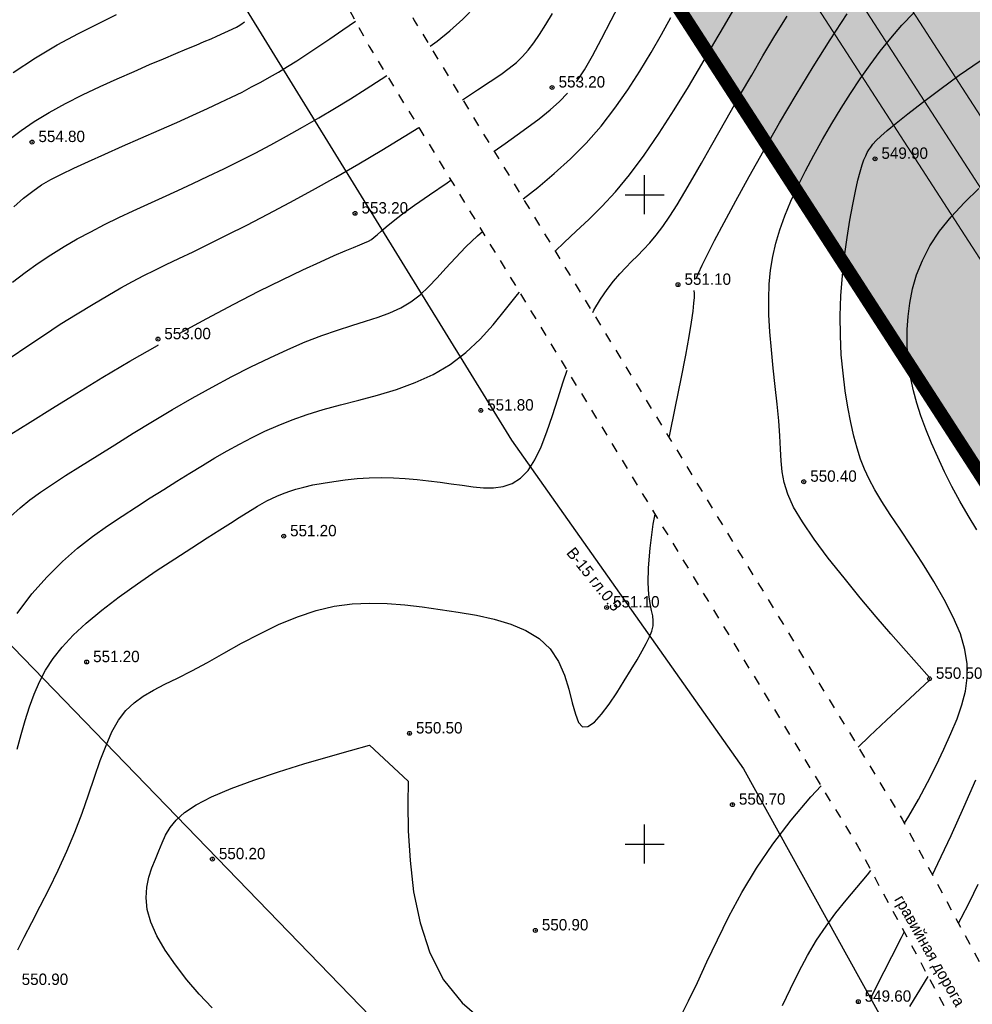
# Model space of a CAD drawing. Extents: x 0 to 370488, y 0 to 4202825.
# Tile 56 of 256: x 360052 to 360125, y 4200638 to 4200713. Entities that reach past the tile are written whole.
import ezdxf

# ---------------------------------------------------------------- set-up
doc = ezdxf.new("R2010")
doc.units = 0
doc.header["$LTSCALE"] = 0.5
doc.header["$MEASUREMENT"] = 0
doc.header["$PDMODE"] = 32
doc.header["$PDSIZE"] = 0.3
for name, pattern in [('CONTI', [0]), ('GOST2.303 6', [12, 8, -1.5, 1, -1.5]), ('STRIH_1', [3, 2, -1]), ('Д_ТРОТ_ТРУБА', [3, 1.5, -1.5]), ('ДОРОГИ_СТРОЯЩ', [9, 8, -1])]:
    doc.linetypes.add(name, pattern=pattern)
for name, color, linetype in [('(004) Точки рельефа', 7, 'Continuous'), ('(014) Водопровод', 5, 'ИК_Водопровод -------в--------'), ('(025) Дорога', 7, 'Continuous'), ('GORIZDEFAULT', 32, 'CONTI'), ('PI_TTDEFAULT', 5, 'CONTI'), ('SETKR', 2, 'CONTI'), ('Штрих Стекло', 7, 'Continuous')]:
    doc.layers.add(name, color=color, linetype=linetype)
doc.layers.add('(032) Горизонтали утолщенные', color=32, linetype='Continuous', lineweight=30)
doc.layers.add('.', color=7, linetype='Continuous', lineweight=15)
doc.styles.add('BM-431', font='txt')
doc.styles.add('D-431', font='txt')
doc.styles.get("Standard").update_dxf_attribs({"font": 'isocpeur.ttf'})
doc.linetypes.add('ИК_Водопровод -------в--------', pattern='A,9,-0.6,["В",Standard,S=1.2,R=0,X=0,Y=-0.6],-1.2', length=10.8)

# ---------------------------------------------------------------- blocks, each defined once
blk = doc.blocks.new('BL_333')
at = {"color": 0}
for p, q in [((0, -1.5), (0, 1.5)), ((-1.5, 0), (1.5, 0))]:
    blk.add_line(p, q, dxfattribs=at)

msp = doc.modelspace()

# ---------------------------------------------------------------- hatches: boundary and pattern name
at = {"layer": '.', "ltscale": 0.149071}
h = msp.add_hatch(color=256, dxfattribs=at)
h.dxf.hatch_style = 1
h.set_gradient(color1=(51, 204, 0), color2=(51, 204, 0), tint=1)
edge = h.paths.add_edge_path()
edge.add_line((361134.955, 4200608.327), (360514.494, 4200266.411))
edge.add_arc((360509.185, 4200276.045), 11, 226.16627, 298.85775, ccw=False)
edge.add_line((360501.567, 4200268.11), (360238.667, 4200520.519))
edge.add_line((360238.667, 4200520.519), (360063.771, 4200791.021))
edge.add_line((360063.771, 4200791.021), (360055.869, 4200786.666))
edge.add_line((360055.869, 4200786.666), (360231.678, 4200514.752))
edge.add_line((360231.678, 4200514.752), (360505.949, 4200251.426))
edge.add_line((360505.949, 4200251.426), (361159.312, 4200611.473))
edge.add_line((361159.312, 4200611.473), (360747.942, 4201168.046))
edge.add_line((360747.942, 4201168.046), (360739.99, 4201163.663))
edge.add_line((360739.99, 4201163.663), (361138.492, 4200624.499))
edge.add_arc((361129.646, 4200617.961), 11, -61.14225, 36.46852, ccw=False)
h.paths.add_polyline_path([(360635.673, 4200691.995), (360780.102, 4200429.905), (360509.032, 4200280.542), (360483.33, 4200328.786), (360556.369, 4200368.228), (360581.78, 4200320.574), (360586.689, 4200323.322), (360558.05, 4200375.292), (360464.998, 4200324.014), (360283.729, 4200498.05)], flags=16)
edge = h.paths.add_edge_path(flags=17)
edge.add_line((361133.667, 4200620.933), (360949.42, 4200870.214))
edge.add_arc((360945.4, 4200867.242), 5, 36.46852, 118.85775)
edge.add_line((360942.986, 4200871.621), (360648.845, 4200709.53))
edge.add_arc((360651.259, 4200705.151), 5, 118.85775, 208.85775)
edge.add_line((360646.88, 4200702.738), (360795.17, 4200433.642))
edge.add_arc((360799.549, 4200436.055), 5, 208.85775, 298.85775)
edge.add_line((360801.962, 4200431.676), (361132.059, 4200613.582))
edge.add_arc((361129.646, 4200617.961), 5, 298.85775, 396.46852)
h.paths.add_polyline_path([(360656.693, 4200703.578), (360944.264, 4200862.049), (361123.713, 4200619.259), (360801.122, 4200441.489)], flags=16)
edge = h.paths.add_edge_path(flags=17)
edge.add_line((360789.915, 4200430.746), (360641.624, 4200699.842))
edge.add_arc((360637.246, 4200697.429), 5, 28.86341, 118.85775)
edge.add_line((360634.832, 4200701.808), (360274.624, 4200503.308))
edge.add_arc((360277.037, 4200498.929), 5, 118.85775, 226.16627)
edge.add_line((360273.574, 4200495.323), (360505.722, 4200272.438))
edge.add_arc((360509.185, 4200276.045), 5, 226.16627, 298.85775)
edge.add_line((360511.598, 4200271.666), (360519.249, 4200275.882))
edge.add_line((360519.249, 4200275.882), (360514.899, 4200283.761))
edge.add_line((360514.899, 4200283.761), (360520.166, 4200286.663))
edge.add_line((360520.166, 4200286.663), (360524.504, 4200278.777))
edge.add_line((360524.504, 4200278.777), (360787.949, 4200423.954))
edge.add_arc((360785.536, 4200428.333), 5, 298.85775, 388.85775)
edge = h.paths.add_edge_path()
edge.add_arc((360385.769, 4200927.93), 5, 28.85775, 118.85775)
edge.add_line((360383.356, 4200932.309), (360379.852, 4200930.379))
edge.add_line((360379.852, 4200930.379), (360528.625, 4200660.407))
edge.add_line((360528.625, 4200660.407), (360265.595, 4200515.46))
edge.add_line((360265.595, 4200515.46), (360250.316, 4200530.13))
edge.add_line((360250.316, 4200530.13), (360093.542, 4200772.602))
edge.add_line((360093.542, 4200772.602), (360090.338, 4200770.837))
edge.add_arc((360092.751, 4200766.458), 5, 118.85775, 212.88524)
edge.add_line((360088.552, 4200763.743), (360240.685, 4200528.449))
edge.add_line((360240.685, 4200528.449), (360243.327, 4200524.363))
edge.add_line((360243.327, 4200524.363), (360261.485, 4200506.929))
edge.add_arc((360264.948, 4200510.536), 5, 226.16627, 298.85775)
edge.add_line((360267.361, 4200506.157), (360536.472, 4200654.455))
edge.add_arc((360534.059, 4200658.834), 5, 298.85915, 388.85698)
edge.add_line((360538.438, 4200661.247), (360390.148, 4200930.343))
edge = h.paths.add_edge_path()
edge.add_arc((360751.558, 4201129.505), 5, 36.46939, 118.85775)
edge.add_line((360749.145, 4201133.884), (360745.026, 4201131.614))
edge.add_line((360745.026, 4201131.614), (360929.872, 4200881.521))
edge.add_line((360929.872, 4200881.521), (360645.109, 4200724.598))
edge.add_line((360645.109, 4200724.598), (360496.336, 4200994.569))
edge.add_line((360496.336, 4200994.569), (360492.833, 4200992.639))
edge.add_arc((360495.246, 4200988.26), 5, 118.85775, 208.85855)
edge.add_line((360490.867, 4200985.847), (360639.157, 4200716.751))
edge.add_arc((360643.536, 4200719.164), 5, 208.85775, 298.85137)
edge.add_line((360645.949, 4200714.785), (360938.218, 4200875.845))
edge.add_arc((360935.805, 4200880.224), 5, 298.85775, 396.46852)
edge.add_line((360939.826, 4200883.196), (360755.579, 4201132.477))
at = {"layer": 'Штрих Стекло', "linetype": 'Continuous'}
h = msp.add_hatch(color=5, dxfattribs=at)
h.dxf.hatch_style = 1
h.set_gradient(color1=(173, 173, 173), color2=(166, 166, 166), one_color=1, tint=0.65)
edge = h.paths.add_edge_path()
edge.add_line((360067.205, 4200806.615), (360049.645, 4200796.938))
edge.add_arc((360052.059, 4200792.559), 5, 32.88524, 118.85775, ccw=False)
edge.add_line((360056.257, 4200795.274), (360060.259, 4200789.085))
edge.add_line((360060.259, 4200789.085), (360069.039, 4200793.924))
edge.add_line((360069.039, 4200793.924), (360065.267, 4200799.758))
edge.add_arc((360069.63, 4200802.227), 5.014, 118.92591, 209.50369, ccw=False)
edge = h.paths.add_edge_path()
edge.add_line((360236.317, 4200517.23), (360498.797, 4200265.225))
edge.add_arc((360509.185, 4200276.045), 15, 226.16627, 298.85775)
edge.add_line((360516.425, 4200262.908), (361136.886, 4200604.824))
edge.add_arc((361129.646, 4200617.961), 15, 298.85775, 396.46852)
edge.add_line((361141.709, 4200626.877), (360736.189, 4201168.806))
edge.add_arc((360740.21, 4201171.777), 5, 118.85775, 216.46852, ccw=False)
edge.add_line((360737.797, 4201176.157), (360731.547, 4201172.713))
edge.add_line((360731.547, 4201172.713), (361139.296, 4200625.094))
edge.add_arc((361129.646, 4200617.961), 12, -61.14225, 36.46852, ccw=False)
edge.add_line((361135.438, 4200607.451), (360507.891, 4200266.197))
edge.add_line((360507.891, 4200266.197), (360237.512, 4200520.465))
edge.add_line((360237.512, 4200520.465), (360062.893, 4200790.537))
edge.add_line((360062.893, 4200790.537), (360060.259, 4200789.085))
edge.add_line((360060.259, 4200789.085), (360234.992, 4200518.836))
edge.add_arc((360242.55, 4200523.723), 9, 212.88524, 226.16627)
edge = h.paths.add_edge_path(flags=16)
edge.add_line((360274.624, 4200503.308), (360634.832, 4200701.808))
edge.add_arc((360637.246, 4200697.429), 5, 28.85775, 118.85775, ccw=False)
edge.add_line((360641.625, 4200699.842), (360789.915, 4200430.746))
edge.add_arc((360785.536, 4200428.333), 5, -61.14225, 28.85775, ccw=False)
edge.add_line((360787.949, 4200423.954), (360511.598, 4200271.666))
edge.add_arc((360509.185, 4200276.045), 5, 226.82384, 298.85775, ccw=False)
edge.add_line((360505.764, 4200272.399), (360273.569, 4200495.328))
edge.add_arc((360277.037, 4200498.929), 5, 118.85775, 226.07521, ccw=False)
h.paths.add_polyline_path([(360274.624, 4200503.308), (360631.329, 4200699.877), (360780.102, 4200429.905), (360509.832, 4200280.969)], flags=0)
edge = h.paths.add_edge_path(flags=16)
edge.add_line((360648.845, 4200709.53), (360942.986, 4200871.621))
edge.add_arc((360945.4, 4200867.242), 5, 36.46852, 118.85775, ccw=False)
edge.add_line((360949.42, 4200870.214), (361133.667, 4200620.933))
edge.add_arc((361129.646, 4200617.961), 5, -61.14225, 36.46852, ccw=False)
edge.add_line((361132.059, 4200613.582), (360801.962, 4200431.676))
edge.add_arc((360799.549, 4200436.055), 5, 208.85775, 298.85775, ccw=False)
edge.add_line((360795.17, 4200433.642), (360646.88, 4200702.738))
edge.add_arc((360651.259, 4200705.151), 5, 118.85775, 208.85775, ccw=False)
h.paths.add_polyline_path([(360652.349, 4200711.46), (360938.867, 4200869.351), (361123.713, 4200619.259), (360801.122, 4200441.489)], flags=0)
edge = h.paths.add_edge_path(flags=17)
edge.add_line((361139.296, 4200625.094), (360731.547, 4201172.713))
edge.add_line((360731.547, 4201172.713), (360723.659, 4201168.366))
edge.add_arc((360726.073, 4201163.987), 5, 36.46852, 118.85775, ccw=False)
edge.add_line((360730.093, 4201166.959), (360939.826, 4200883.196))
edge.add_arc((360935.805, 4200880.224), 5, -61.14225, 36.46852, ccw=False)
edge.add_line((360938.218, 4200875.845), (360645.95, 4200714.785))
edge.add_arc((360643.536, 4200719.164), 5, 208.85775, 298.85775, ccw=False)
edge.add_line((360639.157, 4200716.751), (360490.867, 4200985.847))
edge.add_arc((360495.246, 4200988.26), 5, 118.85775, 208.85775, ccw=False)
edge.add_line((360492.833, 4200992.639), (360478.82, 4200984.917))
edge.add_arc((360481.233, 4200980.538), 5, 28.85775, 118.85775, ccw=False)
edge.add_line((360485.612, 4200982.951), (360633.903, 4200713.855))
edge.add_arc((360629.523, 4200711.442), 5, -61.14225, 28.85552, ccw=False)
edge.add_line((360631.937, 4200707.063), (360550.485, 4200662.177))
edge.add_arc((360548.072, 4200666.557), 5, 208.85775, 298.85775, ccw=False)
edge.add_line((360543.693, 4200664.143), (360395.403, 4200933.239))
edge.add_arc((360399.782, 4200935.652), 5, 118.85775, 208.85775, ccw=False)
edge.add_line((360397.369, 4200940.032), (360749.145, 4201133.884))
edge.add_arc((360751.558, 4201129.505), 5, 36.46852, 118.85775, ccw=False)
edge.add_line((360755.579, 4201132.477), (360745.985, 4201145.458))
edge.add_arc((360741.964, 4201142.486), 5, -61.14225, 36.46852, ccw=False)
edge.add_line((360744.377, 4201138.107), (360086.378, 4200775.506))
edge.add_arc((360084.042, 4200779.927), 5, 212.88524, 297.85041, ccw=False)
edge.add_line((360079.844, 4200777.212), (360088.552, 4200763.743))
edge.add_arc((360092.751, 4200766.458), 5, 118.85775, 212.88524, ccw=False)
edge.add_line((360090.338, 4200770.837), (360383.356, 4200932.309))
edge.add_arc((360385.769, 4200927.93), 5, 28.85775, 118.85775, ccw=False)
edge.add_line((360390.148, 4200930.343), (360538.438, 4200661.248))
edge.add_arc((360534.059, 4200658.834), 5, -61.14225, 28.85775, ccw=False)
edge.add_line((360536.472, 4200654.455), (360267.361, 4200506.157))
edge.add_arc((360264.948, 4200510.536), 5, 226.16627, 298.85775, ccw=False)
edge.add_line((360261.485, 4200506.929), (360243.327, 4200524.363))
edge.add_line((360243.327, 4200524.363), (360069.039, 4200793.924))
edge.add_line((360069.039, 4200793.924), (360062.893, 4200790.537))
edge.add_line((360062.893, 4200790.537), (360237.512, 4200520.465))
edge.add_line((360237.512, 4200520.465), (360507.891, 4200266.197))
edge.add_line((360507.891, 4200266.197), (361135.438, 4200607.451))
edge.add_arc((361129.646, 4200617.961), 12, 298.85775, 396.46852)

# ---------------------------------------------------------------- linework, layer by layer
at = {"layer": '(014) Водопровод', "flags": 128}
msp.add_lwpolyline([(360036.438, 4200773.015), (360047.098, 4200750.311), (360089.76, 4200681.101), (360107.619, 4200655.796), (360141.826, 4200594.039), (360149.345, 4200579.998), (360206.507, 4200508.61), (360230.262, 4200479.387), (360306.281, 4200388.525), (360409.154, 4200291.553), (360456.114, 4200244.191), (360490.793, 4200199.337)], dxfattribs=at)
at = {"layer": '(025) Дорога', "linetype": 'Д_ТРОТ_ТРУБА', "flags": 128}
for points in [[(360044.195, 4200796.012), (360041.816, 4200791.773), (360042.358, 4200788.304), (360046.087, 4200780.21), (360059.012, 4200755.887), (360082.266, 4200713.415), (360119.837, 4200651.911), (360154.248, 4200588.273), (360168.952, 4200565.337), (360182.618, 4200547.766), (360213.043, 4200512.044), (360268.283, 4200446.262), (360308.926, 4200401.534), (360387.369, 4200322.593), (360428.116, 4200283.497), (360457.116, 4200256.42), (360464.886, 4200245.444), (360476.507, 4200228.263), (360489.06, 4200214.493), (360499.065, 4200202.984)], [(360034.859, 4200791.392), (360036.733, 4200790.501), (360038.761, 4200786.553), (360042.501, 4200778.433), (360055.492, 4200753.988), (360078.803, 4200711.411), (360116.369, 4200649.915), (360150.8, 4200586.24), (360165.682, 4200563.025), (360179.515, 4200545.24), (360209.989, 4200509.461), (360265.27, 4200443.63), (360306.026, 4200398.778), (360384.565, 4200319.74), (360425.367, 4200280.592), (360454.087, 4200253.775), (360461.596, 4200243.167), (360473.356, 4200225.782), (360486.072, 4200211.833), (360495.233, 4200201.295)]]:
    msp.add_lwpolyline(points, dxfattribs=at)
at = {"layer": '(032) Горизонтали утолщенные', "color": 32}
for points in [[(360083.483, 4200711.422, 554), (360084.02, 4200711.81, 554), (360085.01, 4200712.61, 554), (360086, 4200713.51, 554), (360087.01, 4200714.55, 554), (360088.07, 4200715.79, 554), (360089.17, 4200717.26, 554), (360090.34, 4200718.98, 554), (360091.54, 4200720.89, 554), (360092.74, 4200722.89, 554), (360093.9, 4200724.89, 554), (360094.98, 4200726.8, 554), (360095.93, 4200728.53, 554), (360096.73, 4200729.99, 554), (360098.37, 4200732.93, 554)], [(360093.117, 4200695.652, 552), (360093.8, 4200696.32, 552), (360094.74, 4200697.19, 552), (360095.71, 4200698.09, 552), (360096.71, 4200699.08, 552), (360097.75, 4200700.21, 552), (360098.84, 4200701.52, 552), (360099.97, 4200703.05, 552), (360101.13, 4200704.74, 552), (360102.27, 4200706.52, 552), (360103.38, 4200708.31, 552), (360104.41, 4200710.04, 552), (360105.34, 4200711.64, 552), (360106.14, 4200713.02, 552), (360106.79, 4200714.14, 552), (360107.3, 4200715.02, 552), (360107.69, 4200715.69, 552), (360107.98, 4200716.21, 552), (360108.21, 4200716.6, 552), (360108.4, 4200716.91, 552), (360108.57, 4200717.18, 552), (360108.67, 4200717.33, 552), (360108.77, 4200717.49, 552)], [(360120.002, 4200651.606, 550), (360120.34, 4200652.15, 550), (360121.08, 4200653.44, 550), (360121.78, 4200654.75, 550), (360122.44, 4200656.06, 550), (360123.04, 4200657.32, 550), (360123.58, 4200658.53, 550), (360124.05, 4200659.66, 550), (360124.42, 4200660.73, 550), (360124.69, 4200661.78, 550), (360124.83, 4200662.81, 550), (360124.83, 4200663.87, 550), (360124.66, 4200664.99, 550), (360124.31, 4200666.18, 550), (360123.76, 4200667.48, 550), (360123.06, 4200668.84, 550), (360122.26, 4200670.23, 550), (360121.39, 4200671.62, 550), (360120.51, 4200672.97, 550), (360119.67, 4200674.24, 550), (360118.9, 4200675.38, 550), (360118.26, 4200676.39, 550), (360117.73, 4200677.28, 550), (360117.29, 4200678.09, 550), (360116.92, 4200678.87, 550), (360116.62, 4200679.65, 550), (360116.35, 4200680.49, 550), (360116.1, 4200681.42, 550), (360115.87, 4200682.46, 550), (360115.64, 4200683.63, 550), (360115.44, 4200684.89, 550), (360115.27, 4200686.25, 550), (360115.14, 4200687.67, 550), (360115.07, 4200689.15, 550), (360115.06, 4200690.68, 550), (360115.11, 4200692.22, 550), (360115.23, 4200693.77, 550), (360115.39, 4200695.27, 550), (360115.59, 4200696.71, 550), (360115.8, 4200698.04, 550), (360116.02, 4200699.24, 550), (360116.23, 4200700.27, 550), (360116.42, 4200701.11, 550), (360116.59, 4200701.77, 550), (360116.74, 4200702.29, 550), (360116.88, 4200702.69, 550), (360117.02, 4200703, 550), (360117.14, 4200703.25, 550), (360117.27, 4200703.46, 550), (360117.4, 4200703.67, 550), (360117.57, 4200703.89, 550), (360117.82, 4200704.16, 550), (360118.17, 4200704.5, 550), (360118.67, 4200704.94, 550), (360119.35, 4200705.5, 550), (360120.25, 4200706.22, 550), (360121.38, 4200707.09, 550), (360122.72, 4200708.1, 550), (360124.22, 4200709.19, 550), (360125.82, 4200710.31, 550)], [(360051.34, 4200693.27, 554), (360052.32, 4200694.02, 554), (360053.31, 4200694.73, 554), (360054.3, 4200695.38, 554), (360055.31, 4200696, 554), (360056.33, 4200696.59, 554), (360057.37, 4200697.15, 554), (360058.43, 4200697.7, 554), (360059.52, 4200698.23, 554), (360060.63, 4200698.75, 554), (360061.76, 4200699.27, 554), (360062.9, 4200699.79, 554), (360064.06, 4200700.32, 554), (360065.23, 4200700.86, 554), (360066.41, 4200701.42, 554), (360067.6, 4200701.99, 554), (360068.8, 4200702.58, 554), (360070.01, 4200703.2, 554), (360071.22, 4200703.84, 554), (360072.44, 4200704.5, 554), (360073.67, 4200705.19, 554), (360074.91, 4200705.91, 554), (360076.14, 4200706.64, 554), (360077.36, 4200707.39, 554), (360078.56, 4200708.15, 554), (360079.73, 4200708.9, 554), (360080.164, 4200709.182, 554)], [(360051.7, 4200667.76, 552), (360052.84, 4200669.26, 552), (360054.01, 4200670.58, 552), (360055.18, 4200671.75, 552), (360056.34, 4200672.78, 552), (360057.51, 4200673.69, 552), (360058.65, 4200674.51, 552), (360059.78, 4200675.26, 552), (360060.88, 4200675.97, 552), (360061.95, 4200676.65, 552), (360062.99, 4200677.31, 552), (360064, 4200677.95, 552), (360064.99, 4200678.56, 552), (360065.96, 4200679.16, 552), (360066.92, 4200679.73, 552), (360067.87, 4200680.28, 552), (360068.82, 4200680.8, 552), (360069.78, 4200681.31, 552), (360070.76, 4200681.79, 552), (360071.79, 4200682.24, 552), (360072.87, 4200682.67, 552), (360074.02, 4200683.08, 552), (360075.26, 4200683.46, 552), (360076.6, 4200683.82, 552), (360078.01, 4200684.18, 552), (360079.45, 4200684.57, 552), (360080.91, 4200685.01, 552), (360082.35, 4200685.53, 552), (360083.73, 4200686.16, 552), (360085.03, 4200686.92, 552), (360086.23, 4200687.84, 552), (360087.33, 4200688.87, 552), (360088.34, 4200689.99, 552), (360089.3, 4200691.15, 552), (360090.22, 4200692.31, 552), (360090.362, 4200692.489, 552)], [(360110.61, 4200637.57, 550), (360111.23, 4200638.87, 550), (360111.87, 4200640.17, 550), (360112.54, 4200641.42, 550), (360113.23, 4200642.6, 550), (360113.97, 4200643.69, 550), (360114.73, 4200644.71, 550), (360115.52, 4200645.69, 550), (360116.33, 4200646.65, 550), (360117.15, 4200647.63, 550), (360117.422, 4200647.969, 550)]]:
    msp.add_polyline3d(points, dxfattribs=at)
at = {"ltscale": 0.149071, "const_width": 0.1}
for points in [[(359943.476, 4200738.432), (360053.157, 4200798.874, -0.393772), (360059.769, 4200797.209), (360238.667, 4200520.519), (360501.567, 4200268.11, 0.328259), (360514.494, 4200266.411), (361134.955, 4200608.327, 0.453677), (361138.492, 4200624.499), (360736.189, 4201168.806, -0.453677), (360737.797, 4201176.157), (360868.753, 4201248.322)], [(360390.148, 4200930.343), (360538.438, 4200661.248, -0.414214), (360536.472, 4200654.455), (360267.361, 4200506.157, -0.328259), (360261.485, 4200506.929), (360243.327, 4200524.363), (360088.552, 4200763.743)]]:
    msp.add_lwpolyline(points, format="xyb", dxfattribs=at)
msp.add_lwpolyline([(360052.603, 4200791.717), (360231.678, 4200514.752), (360505.949, 4200251.426), (361159.312, 4200611.473), (360744.344, 4201172.914)], dxfattribs=at)
at = {"color": 1, "linetype": 'GOST2.303 6', "lineweight": 30, "const_width": 1.035}
msp.add_lwpolyline([(360055.869, 4200786.666), (360747.942, 4201168.046), (361159.312, 4200611.473), (360505.949, 4200251.426), (360231.678, 4200514.752)], close=True, dxfattribs=at)
at = {"color": 7, "linetype": 'STRIH_1', "ltscale": 2, "true_color": 0xffffff, "const_width": 0.1}
msp.add_lwpolyline([(360062.093, 4200799.14), (360240.997, 4200522.441), (360503.645, 4200270.274, 0.328259), (360513.046, 4200269.038), (361133.507, 4200610.954, 0.453677), (361136.08, 4200622.716), (360733.263, 4201167.717)], format="xyb", dxfattribs=at)
at = {"linetype": 'Continuous', "elevation": 1.643}
msp.add_lwpolyline([(359968.105, 4200751.148), (360144.875, 4200568.598), (360208.905, 4200501.768), (360248.135, 4200449.088), (360280.365, 4200400.868), (360329.345, 4200345.008), (360410.625, 4200285.188), (360473.125, 4200218.998), (360491.256, 4200199.541)], dxfattribs=at)
at = {"layer": 'GORIZDEFAULT', "color": 32}
for points in [[(360094.76, 4200708.69, 553), (360095.37, 4200709.62, 553), (360095.98, 4200710.7, 553), (360096.68, 4200712, 553), (360097.42, 4200713.43, 553), (360098.25, 4200715.03, 553)], [(360051.39, 4200709.41, 555.5), (360053.11, 4200710.53, 555.5), (360054.79, 4200711.53, 555.5), (360056.42, 4200712.42, 555.5), (360057.95, 4200713.19, 555.5), (360059.35, 4200713.88, 555.5)], [(360085.993, 4200707.314, 553.5), (360087.14, 4200708.06, 553.5), (360088.12, 4200708.7, 553.5), (360088.92, 4200709.25, 553.5), (360089.58, 4200709.73, 553.5), (360090.13, 4200710.18, 553.5), (360090.6, 4200710.63, 553.5), (360091.03, 4200711.12, 553.5), (360091.46, 4200711.68, 553.5), (360091.91, 4200712.33, 553.5), (360092.39, 4200713.09, 553.5), (360092.9, 4200713.95, 553.5)], [(360090.657, 4200699.679, 552.5), (360091.77, 4200700.56, 552.5), (360093.04, 4200701.62, 552.5), (360094.3, 4200702.75, 552.5), (360095.51, 4200703.96, 552.5), (360096.65, 4200705.27, 552.5), (360097.71, 4200706.65, 552.5), (360098.71, 4200708.07, 552.5), (360099.64, 4200709.51, 552.5), (360100.5, 4200710.94, 552.5), (360101.29, 4200712.33, 552.5), (360102.03, 4200713.65, 552.5)], [(360096.001, 4200690.93, 551.5), (360096.1, 4200691.11, 551.5), (360096.61, 4200691.95, 551.5), (360097.11, 4200692.7, 551.5), (360097.61, 4200693.35, 551.5), (360098.08, 4200693.91, 551.5), (360098.55, 4200694.4, 551.5), (360099, 4200694.86, 551.5), (360099.46, 4200695.3, 551.5), (360099.92, 4200695.77, 551.5), (360100.39, 4200696.28, 551.5), (360100.88, 4200696.87, 551.5), (360101.4, 4200697.56, 551.5), (360101.93, 4200698.34, 551.5), (360102.5, 4200699.23, 551.5), (360103.1, 4200700.21, 551.5), (360103.72, 4200701.27, 551.5), (360104.38, 4200702.42, 551.5), (360105.08, 4200703.65, 551.5), (360105.81, 4200704.96, 551.5), (360106.59, 4200706.33, 551.5), (360107.39, 4200707.75, 551.5), (360108.24, 4200709.21, 551.5), (360109.11, 4200710.7, 551.5), (360110.02, 4200712.22, 551.5), (360110.96, 4200713.74, 551.5)], [(360103.97, 4200693.51, 551), (360104.14, 4200693.96, 551), (360104.42, 4200694.58, 551), (360104.83, 4200695.4, 551), (360105.37, 4200696.47, 551), (360106.11, 4200697.87, 551), (360107.01, 4200699.53, 551), (360108.04, 4200701.39, 551), (360109.17, 4200703.41, 551), (360110.39, 4200705.53, 551), (360111.66, 4200707.68, 551), (360112.97, 4200709.83, 551), (360114.29, 4200711.93, 551), (360115.6, 4200713.93, 551)], [(360121.93, 4200662.82, 550.5), (360119.93, 4200665.08, 550.5), (360118.96, 4200666.19, 550.5), (360117.83, 4200667.5, 550.5), (360116.6, 4200668.96, 550.5), (360115.35, 4200670.49, 550.5), (360114.14, 4200672.02, 550.5), (360113.04, 4200673.48, 550.5), (360112.14, 4200674.81, 550.5), (360111.47, 4200675.95, 550.5), (360111.02, 4200676.94, 550.5), (360110.73, 4200677.83, 550.5), (360110.58, 4200678.67, 550.5), (360110.5, 4200679.52, 550.5), (360110.46, 4200680.42, 550.5), (360110.41, 4200681.43, 550.5), (360110.32, 4200682.59, 550.5), (360110.2, 4200683.87, 550.5), (360110.05, 4200685.23, 550.5), (360109.9, 4200686.64, 550.5), (360109.76, 4200688.05, 550.5), (360109.65, 4200689.44, 550.5), (360109.57, 4200690.76, 550.5), (360109.55, 4200691.98, 550.5), (360109.59, 4200693.12, 550.5), (360109.7, 4200694.2, 550.5), (360109.86, 4200695.24, 550.5), (360110.1, 4200696.26, 550.5), (360110.41, 4200697.3, 550.5), (360110.8, 4200698.37, 550.5), (360111.26, 4200699.49, 550.5), (360111.8, 4200700.65, 550.5), (360112.39, 4200701.84, 550.5), (360113.03, 4200703.05, 550.5), (360113.7, 4200704.26, 550.5), (360114.4, 4200705.47, 550.5), (360115.12, 4200706.65, 550.5), (360115.85, 4200707.8, 550.5), (360116.59, 4200708.91, 550.5), (360117.35, 4200709.99, 550.5), (360118.13, 4200711.04, 550.5), (360118.95, 4200712.06, 550.5), (360119.81, 4200713.04, 550.5), (360120.71, 4200713.99, 550.5)], [(360051.09, 4200704.24, 555), (360052, 4200704.94, 555), (360053.01, 4200705.64, 555), (360054.16, 4200706.33, 555), (360055.42, 4200707.01, 555), (360056.73, 4200707.68, 555), (360058.08, 4200708.32, 555), (360059.41, 4200708.93, 555), (360060.7, 4200709.49, 555), (360061.89, 4200710.01, 555), (360062.96, 4200710.47, 555), (360063.91, 4200710.87, 555), (360064.75, 4200711.22, 555), (360065.47, 4200711.52, 555), (360066.1, 4200711.78, 555), (360066.63, 4200712, 555), (360067.07, 4200712.19, 555), (360068.58, 4200712.89, 555), (360068.72, 4200712.98, 555), (360068.91, 4200713.1, 555), (360069.21, 4200713.3, 555)], [(360051.45, 4200699.06, 554.5), (360052.2, 4200699.73, 554.5), (360052.9, 4200700.28, 554.5), (360053.58, 4200700.75, 554.5), (360054.3, 4200701.17, 554.5), (360055.11, 4200701.59, 554.5), (360056.06, 4200702.05, 554.5), (360057.18, 4200702.56, 554.5), (360058.45, 4200703.13, 554.5), (360059.81, 4200703.73, 554.5), (360061.22, 4200704.35, 554.5), (360062.62, 4200704.97, 554.5), (360063.98, 4200705.56, 554.5), (360065.23, 4200706.12, 554.5), (360066.34, 4200706.63, 554.5), (360067.33, 4200707.09, 554.5), (360068.21, 4200707.51, 554.5), (360069.01, 4200707.9, 554.5), (360069.75, 4200708.29, 554.5), (360070.45, 4200708.66, 554.5), (360071.13, 4200709.04, 554.5), (360071.81, 4200709.44, 554.5), (360072.5, 4200709.86, 554.5), (360073.24, 4200710.31, 554.5), (360074.01, 4200710.81, 554.5), (360074.85, 4200711.37, 554.5), (360075.77, 4200711.99, 554.5), (360076.78, 4200712.68, 554.5), (360077.74, 4200713.352, 554.5)], [(360088.408, 4200703.36, 553), (360089.27, 4200703.95, 553), (360090.66, 4200704.93, 553), (360091.87, 4200705.84, 553), (360092.73, 4200706.53, 553), (360093.45, 4200707.18, 553), (360094.06, 4200707.81, 553)], [(360051.23, 4200687.48, 553.5), (360052.44, 4200688.32, 553.5), (360053.72, 4200689.17, 553.5), (360055.02, 4200690.02, 553.5), (360056.31, 4200690.83, 553.5), (360057.55, 4200691.58, 553.5), (360058.68, 4200692.25, 553.5), (360059.68, 4200692.83, 553.5), (360060.59, 4200693.32, 553.5), (360061.45, 4200693.77, 553.5), (360062.3, 4200694.19, 553.5), (360063.18, 4200694.62, 553.5), (360064.15, 4200695.08, 553.5), (360065.24, 4200695.6, 553.5), (360066.48, 4200696.21, 553.5), (360067.87, 4200696.9, 553.5), (360069.39, 4200697.66, 553.5), (360071, 4200698.49, 553.5), (360072.69, 4200699.39, 553.5), (360074.44, 4200700.34, 553.5), (360076.22, 4200701.34, 553.5), (360078.01, 4200702.37, 553.5), (360079.77, 4200703.43, 553.5), (360081.48, 4200704.47, 553.5), (360082.612, 4200705.176, 553.5)], [(360064.16, 4200689.32, 553), (360066.3, 4200690.48, 553), (360068.37, 4200691.57, 553), (360070.31, 4200692.56, 553), (360072.1, 4200693.45, 553), (360073.69, 4200694.21, 553), (360075.05, 4200694.84, 553), (360076.1, 4200695.31, 553), (360076.94, 4200695.67, 553), (360077.59, 4200695.94, 553), (360078.08, 4200696.13, 553), (360078.45, 4200696.29, 553), (360078.74, 4200696.42, 553), (360078.97, 4200696.56, 553), (360079.19, 4200696.72, 553), (360079.42, 4200696.92, 553), (360079.71, 4200697.19, 553), (360080.11, 4200697.53, 553), (360080.64, 4200697.97, 553), (360081.35, 4200698.52, 553), (360082.28, 4200699.19, 553), (360083.45, 4200700, 553), (360084.8, 4200700.92, 553), (360085.092, 4200701.115, 553)], [(360125.56, 4200674.2, 549.5), (360124.9, 4200675.3, 549.5), (360124.26, 4200676.41, 549.5), (360123.66, 4200677.54, 549.5), (360123.09, 4200678.66, 549.5), (360122.56, 4200679.78, 549.5), (360122.07, 4200680.87, 549.5), (360121.64, 4200681.94, 549.5), (360121.26, 4200682.97, 549.5), (360120.95, 4200683.95, 549.5), (360120.69, 4200684.91, 549.5), (360120.48, 4200685.84, 549.5), (360120.34, 4200686.76, 549.5), (360120.24, 4200687.69, 549.5), (360120.2, 4200688.63, 549.5), (360120.21, 4200689.61, 549.5), (360120.28, 4200690.62, 549.5), (360120.41, 4200691.66, 549.5), (360120.62, 4200692.74, 549.5), (360120.94, 4200693.83, 549.5), (360121.38, 4200694.94, 549.5), (360121.96, 4200696.06, 549.5), (360122.69, 4200697.18, 549.5), (360123.59, 4200698.3, 549.5), (360124.62, 4200699.4, 549.5), (360125.73, 4200700.47, 549.5)], [(360051.2, 4200675.22, 552.5), (360051.92, 4200675.9, 552.5), (360052.68, 4200676.51, 552.5), (360053.51, 4200677.11, 552.5), (360054.41, 4200677.71, 552.5), (360055.43, 4200678.37, 552.5), (360056.58, 4200679.1, 552.5), (360057.85, 4200679.9, 552.5), (360059.21, 4200680.75, 552.5), (360060.64, 4200681.64, 552.5), (360062.13, 4200682.55, 552.5), (360063.65, 4200683.45, 552.5), (360065.18, 4200684.34, 552.5), (360066.71, 4200685.19, 552.5), (360068.22, 4200685.99, 552.5), (360069.7, 4200686.75, 552.5), (360071.15, 4200687.45, 552.5), (360072.54, 4200688.09, 552.5), (360073.88, 4200688.66, 552.5), (360075.15, 4200689.15, 552.5), (360076.35, 4200689.57, 552.5), (360077.47, 4200689.93, 552.5), (360078.52, 4200690.25, 552.5), (360079.5, 4200690.57, 552.5), (360080.4, 4200690.91, 552.5), (360081.24, 4200691.29, 552.5), (360082, 4200691.74, 552.5), (360082.71, 4200692.28, 552.5), (360083.37, 4200692.9, 552.5), (360084.03, 4200693.59, 552.5), (360084.71, 4200694.34, 552.5), (360085.43, 4200695.14, 552.5), (360086.23, 4200695.98, 552.5), (360087.14, 4200696.84, 552.5), (360087.511, 4200697.157, 552.5)], [(360101.887, 4200681.295, 551), (360101.91, 4200681.41, 551), (360102.38, 4200683.69, 551), (360102.81, 4200685.81, 551), (360103.17, 4200687.64, 551), (360103.44, 4200689.08, 551), (360103.62, 4200690.19, 551), (360103.74, 4200691.03, 551), (360103.8, 4200691.64, 551), (360103.83, 4200692.08, 551), (360103.83, 4200692.39, 551), (360103.82, 4200692.63, 551)], [(360048.22, 4200679.63, 553), (360049.99, 4200680.76, 553), (360051.22, 4200681.55, 553), (360052.71, 4200682.49, 553), (360054.42, 4200683.56, 553), (360056.3, 4200684.72, 553), (360058.3, 4200685.94, 553), (360060.38, 4200687.17, 553), (360062.5, 4200688.39, 553), (360062.54, 4200688.42, 553), (360062.58, 4200688.44, 553)], [(360051.69, 4200657.31, 551.5), (360052, 4200658.43, 551.5), (360052.32, 4200659.52, 551.5), (360052.65, 4200660.57, 551.5), (360053.01, 4200661.55, 551.5), (360053.41, 4200662.49, 551.5), (360053.89, 4200663.39, 551.5), (360054.46, 4200664.28, 551.5), (360055.16, 4200665.17, 551.5), (360056, 4200666.08, 551.5), (360057.01, 4200667.02, 551.5), (360058.21, 4200668.01, 551.5), (360059.55, 4200669.03, 551.5), (360060.97, 4200670.04, 551.5), (360062.41, 4200671.03, 551.5), (360063.83, 4200671.97, 551.5), (360065.15, 4200672.82, 551.5), (360066.33, 4200673.58, 551.5), (360067.31, 4200674.21, 551.5), (360068.12, 4200674.72, 551.5), (360068.79, 4200675.14, 551.5), (360069.33, 4200675.49, 551.5), (360069.79, 4200675.77, 551.5), (360070.19, 4200676.01, 551.5), (360070.56, 4200676.22, 551.5), (360070.92, 4200676.42, 551.5), (360071.3, 4200676.62, 551.5), (360071.69, 4200676.8, 551.5), (360072.13, 4200676.98, 551.5), (360072.61, 4200677.16, 551.5), (360073.15, 4200677.33, 551.5), (360073.77, 4200677.49, 551.5), (360074.47, 4200677.65, 551.5), (360075.25, 4200677.8, 551.5), (360076.08, 4200677.93, 551.5), (360076.96, 4200678.05, 551.5), (360077.87, 4200678.14, 551.5), (360078.8, 4200678.19, 551.5), (360079.73, 4200678.22, 551.5), (360080.66, 4200678.2, 551.5), (360081.58, 4200678.15, 551.5), (360082.48, 4200678.08, 551.5), (360083.37, 4200677.98, 551.5), (360084.25, 4200677.87, 551.5), (360085.12, 4200677.75, 551.5), (360085.96, 4200677.63, 551.5), (360086.79, 4200677.52, 551.5), (360087.6, 4200677.44, 551.5), (360088.37, 4200677.44, 551.5), (360089.11, 4200677.54, 551.5), (360089.8, 4200677.77, 551.5), (360090.45, 4200678.17, 551.5), (360091.04, 4200678.77, 551.5), (360091.56, 4200679.59, 551.5), (360092.04, 4200680.6, 551.5), (360092.48, 4200681.75, 551.5), (360092.9, 4200683, 551.5), (360093.31, 4200684.29, 551.5), (360093.73, 4200685.6, 551.5), (360094.03, 4200686.485, 551.5)], [(360051.74, 4200641.86, 551), (360052.24, 4200642.84, 551), (360052.82, 4200643.97, 551), (360053.47, 4200645.22, 551), (360054.16, 4200646.57, 551), (360054.85, 4200647.99, 551), (360055.52, 4200649.45, 551), (360056.14, 4200650.92, 551), (360056.7, 4200652.38, 551), (360057.19, 4200653.8, 551), (360057.65, 4200655.16, 551), (360058.09, 4200656.43, 551), (360058.54, 4200657.6, 551), (360059, 4200658.65, 551), (360059.5, 4200659.54, 551), (360060.07, 4200660.28, 551), (360060.7, 4200660.88, 551), (360061.4, 4200661.39, 551), (360062.19, 4200661.86, 551), (360063.07, 4200662.31, 551), (360064.05, 4200662.79, 551), (360065.14, 4200663.34, 551), (360066.34, 4200663.99, 551), (360067.62, 4200664.71, 551), (360068.98, 4200665.46, 551), (360070.39, 4200666.2, 551), (360071.83, 4200666.9, 551), (360073.28, 4200667.5, 551), (360074.71, 4200667.99, 551), (360076.11, 4200668.31, 551), (360077.48, 4200668.5, 551), (360078.83, 4200668.56, 551), (360080.18, 4200668.53, 551), (360081.53, 4200668.42, 551), (360082.88, 4200668.26, 551), (360084.26, 4200668.07, 551), (360085.66, 4200667.86, 551), (360087.06, 4200667.62, 551), (360088.42, 4200667.33, 551), (360089.7, 4200666.94, 551), (360090.86, 4200666.45, 551), (360091.89, 4200665.82, 551), (360092.73, 4200665.03, 551), (360093.36, 4200664.07, 551), (360093.83, 4200663.01, 551), (360094.17, 4200661.92, 551), (360094.43, 4200660.89, 551), (360094.67, 4200660.01, 551), (360094.92, 4200659.36, 551), (360095.23, 4200659.02, 551), (360095.64, 4200659.05, 551), (360096.13, 4200659.4, 551), (360096.68, 4200660, 551), (360097.26, 4200660.78, 551), (360097.86, 4200661.66, 551), (360098.43, 4200662.57, 551), (360098.96, 4200663.44, 551), (360099.42, 4200664.2, 551), (360099.81, 4200664.87, 551), (360100.13, 4200665.45, 551), (360100.38, 4200665.95, 551), (360100.55, 4200666.4, 551), (360100.65, 4200666.81, 551), (360100.67, 4200667.2, 551), (360100.62, 4200667.57, 551), (360100.53, 4200668, 551), (360100.42, 4200668.52, 551), (360100.32, 4200669.21, 551), (360100.27, 4200670.11, 551), (360100.29, 4200671.28, 551), (360100.42, 4200672.78, 551), (360100.67, 4200674.64, 551), (360100.799, 4200675.403, 551)], [(360116.444, 4200657.466, 550.5), (360117.31, 4200658.32, 550.5), (360118.61, 4200659.54, 550.5), (360119.69, 4200660.55, 550.5), (360121.93, 4200662.63, 550.5)], [(360066.7, 4200637.39, 550.5), (360065.72, 4200638.45, 550.5), (360064.77, 4200639.56, 550.5), (360063.89, 4200640.7, 550.5), (360063.1, 4200641.84, 550.5), (360062.45, 4200642.94, 550.5), (360061.98, 4200643.99, 550.5), (360061.71, 4200644.97, 550.5), (360061.62, 4200645.86, 550.5), (360061.68, 4200646.69, 550.5), (360061.84, 4200647.45, 550.5), (360062.08, 4200648.17, 550.5), (360062.35, 4200648.84, 550.5), (360062.61, 4200649.48, 550.5), (360062.86, 4200650.09, 550.5), (360063.13, 4200650.69, 550.5), (360063.47, 4200651.27, 550.5), (360063.93, 4200651.85, 550.5), (360064.59, 4200652.44, 550.5), (360065.48, 4200653.03, 550.5), (360066.66, 4200653.65, 550.5), (360068.17, 4200654.29, 550.5), (360069.92, 4200654.93, 550.5), (360071.83, 4200655.57, 550.5), (360073.77, 4200656.18, 550.5), (360075.65, 4200656.73, 550.5), (360077.37, 4200657.22, 550.5), (360078.83, 4200657.63, 550.5), (360081.8, 4200654.84, 550.5), (360081.78, 4200653.1, 550.5), (360081.81, 4200651.03, 550.5), (360081.94, 4200648.74, 550.5), (360082.22, 4200646.34, 550.5), (360082.71, 4200643.94, 550.5), (360083.46, 4200641.64, 550.5), (360084.53, 4200639.56, 550.5), (360085.95, 4200637.78, 550.5), (360087.64, 4200636.31, 550.5)], [(360122.151, 4200647.632, 549.5), (360122.58, 4200648.52, 549.5), (360123.59, 4200650.67, 549.5), (360124.57, 4200652.84, 549.5), (360125.49, 4200654.96, 549.5)], [(360102.73, 4200636.66, 550.5), (360103.38, 4200637.93, 550.5), (360104.06, 4200639.36, 550.5), (360104.79, 4200640.94, 550.5), (360105.6, 4200642.64, 550.5), (360106.49, 4200644.42, 550.5), (360107.48, 4200646.27, 550.5), (360108.61, 4200648.14, 550.5), (360109.87, 4200650.01, 550.5), (360111.28, 4200651.85, 550.5), (360112.8, 4200653.64, 550.5), (360113.577, 4200654.487, 550.5)], [(360124.159, 4200643.918, 549), (360124.36, 4200644.29, 549), (360125.01, 4200645.54, 549), (360125.68, 4200646.91, 549)], [(360117.48, 4200638.31, 549.5), (360117.69, 4200638.72, 549.5), (360118.01, 4200639.34, 549.5), (360118.45, 4200640.2, 549.5), (360119.04, 4200641.36, 549.5), (360119.77, 4200642.81, 549.5), (360119.982, 4200643.234, 549.5)], [(360120.42, 4200637.49, 549), (360120.78, 4200638.09, 549), (360121.18, 4200638.75, 549), (360121.62, 4200639.47, 549), (360121.827, 4200639.822, 549)]]:
    msp.add_polyline3d(points, dxfattribs=at)
at = {"layer": 'PI_TTDEFAULT', "color": 5}
for p in [(360092.88, 4200708.25, 553.2), (360052.85, 4200704.05, 554.8), (360117.74, 4200702.76, 549.9), (360077.71, 4200698.56, 553.2), (360102.57, 4200693.07, 551.1), (360062.54, 4200688.88, 553), (360087.39, 4200683.39, 551.8), (360112.25, 4200677.9, 550.4), (360072.22, 4200673.71, 551.2), (360097.08, 4200668.22, 551.1), (360057.05, 4200664.02, 551.2), (360121.93, 4200662.73, 550.5), (360081.9, 4200658.53, 550.5), (360106.76, 4200653.04, 550.7), (360066.73, 4200648.85, 550.2), (360091.59, 4200643.36, 550.9), (360116.45, 4200637.87, 549.6)]:
    msp.add_point(p, dxfattribs=at)

# ---------------------------------------------------------------- block references
at = {"layer": 'SETKR', "color": 92}
for p in [(360100, 4200700), (360100, 4200650)]:
    msp.add_blockref('BL_333', p, dxfattribs=at)

# ---------------------------------------------------------------- texts
at = {"layer": '(004) Точки рельефа', "style": 'D-431'}
for s, p in [('553.20', (360093.38, 4200708.25)), ('554.80', (360053.34, 4200704.05)), ('549.90', (360118.23, 4200702.76)), ('553.20', (360078.21, 4200698.55)), ('551.10', (360103.07, 4200693.06)), ('553.00', (360063.03, 4200688.87)), ('551.80', (360087.88, 4200683.38)), ('550.40', (360112.75, 4200677.9)), ('551.20', (360072.71, 4200673.7)), ('551.10', (360097.57, 4200668.22)), ('551.20', (360057.55, 4200664.01)), ('550.50', (360122.42, 4200662.73)), ('550.50', (360082.4, 4200658.52)), ('550.70', (360107.26, 4200653.04)), ('550.20', (360067.23, 4200648.84)), ('550.90', (360092.09, 4200643.36)), ('550.90', (360052.05, 4200639.16)), ('549.60', (360116.94, 4200637.87))]:
    msp.add_text(s, height=0.875, dxfattribs=at).set_placement(p)
at = {"layer": '(014) Водопровод', "color": 0, "linetype": 'Continuous', "style": 'BM-431'}
msp.add_text('В-15 гл.0.5', height=0.875, rotation=308.87754, dxfattribs=at).set_placement((360093.927, 4200672.404, 555.023))
at = {"layer": '(025) Дорога', "linetype": 'ДОРОГИ_СТРОЯЩ', "style": 'BM-431'}
msp.add_text('гравийная дорога', height=0.875, rotation=299.72257, dxfattribs=at).set_placement((360119.186, 4200645.758, -555.023))

doc.saveas('drawing.dxf')
